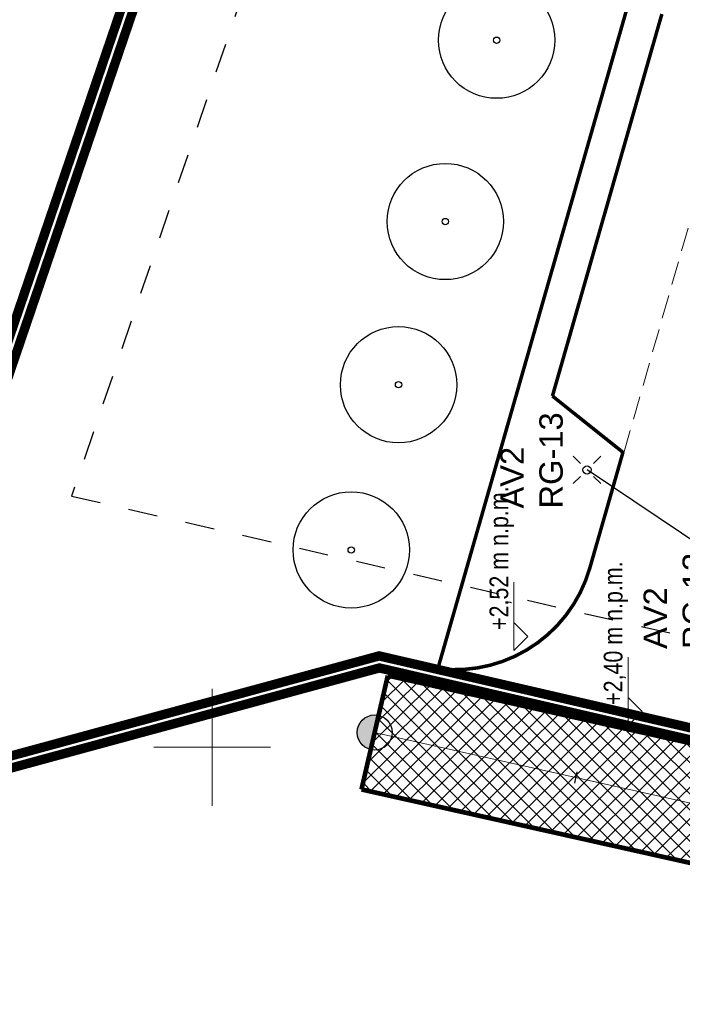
# Model space of a CAD drawing. Extents: x 5459245 to 5462690, y 5971016 to 5972523.
# Tile 5 of 136: x 5462392 to 5462420, y 5972089 to 5972131. Entities that reach past the tile are written whole.
import ezdxf

# ---------------------------------------------------------------- set-up
doc = ezdxf.new("R2010")
doc.units = 0
for name, pattern in [('8', [0.5, 0.25, -0.25]), ('HIDDEN', [0.375, 0.25, -0.125]), ('PTTU', [15, 10, -5])]:
    doc.linetypes.add(name, pattern=pattern)
doc.layers.get('0').update_dxf_attribs({"linetype": 'CONTINUOUS', "lineweight": 13})
doc.layers.add('! A3 - Wypełnienie zabruk', color=7, linetype='CONTINUOUS', lineweight=30, true_color=0xcca68a)
doc.layers.add('_EE', color=1, linetype='CONTINUOUS', lineweight=30, true_color=0xff0000)
for name, color, linetype, lineweight in [('! DB - Krawężnik betonowy 15x30 z oporem (H 12cm)', 7, 'CONTINUOUS', 50), ('! DB - Krawężnik kamienny 15x30 obniżony do 3cm', 5, 'HIDDEN', 30), ('# elektryka', 1, 'CONTINUOUS', 30), ('0Z_DRZEWA', 94, 'CONTINUOUS', 9), ('A_GRANICA OPRACOWANIA', 7, 'CONTINUOUS', 5), ('A_LINIE MDCP_NIEPRZEKRACZLNA LINIA ZABUDOWY', 1, 'CONTINUOUS', 0), ('A_LINIE PZT', 7, 'CONTINUOUS', 13), ('A_PROJEKTY TOWARZYSZĄCE', 7, 'CONTINUOUS', 20), ('A_RZĘDNE', 5, 'CONTINUOUS', 18), ('A_ZIELEŃ WYSOKA PROJEKTOWANA', 255, 'CONTINUOUS', 18), ('Warstwa 1', 253, 'CONTINUOUS', 0)]:
    doc.layers.add(name, color=color, linetype=linetype, lineweight=lineweight)
doc.layers.add('C-DROGI-SYTUACJA', color=7, linetype='CONTINUOUS')
doc.layers.add('C-DROGI-SYTUACJA-ETYKIETY', color=3, linetype='CONTINUOUS')
doc.styles.add('ARIAL', font='arial.ttf')
doc.styles.add('opisy okien', font='txt', dxfattribs={"height": 15})

# ---------------------------------------------------------------- blocks, each defined once
blk = doc.blocks.new('kilometraz')
at = {"linetype": 'ByBlock', "lineweight": -2}
blk.add_hatch(color=0, dxfattribs=at).paths.add_polyline_path([(0, -0.5, 0.4142135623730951), (0.5, 0, 0.4142135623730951), (0, 0.5)])
at = {"color": 0, "linetype": 'ByBlock', "lineweight": -2}
blk.add_line((0, 0.5), (0, -0.5), dxfattribs=at)
blk.add_circle((0, 0), 0.5, dxfattribs=at)
blk = doc.blocks.new('AeccTickLine')
at = {"color": 0, "linetype": 'ByBlock', "lineweight": -2}
blk.add_line((0, 1), (-3.673819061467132e-16, -1), dxfattribs=at)
blk = doc.blocks.new('A$C792F184C')
at = {"layer": '! A3 - Wypełnienie zabruk', "lineweight": 5, "transparency": 33554559}
h = blk.add_hatch(dxfattribs=at)
h.set_pattern_fill('NET', color=256, scale=0.15, angle=45, style=0)
h.set_pattern_definition([(45, (-5462461.02093212, -5972101.945373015), (-0.3367596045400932, 0.3367596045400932), []), (135, (-5462461.02093212, -5972101.945373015), (-0.3367596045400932, -0.3367596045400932), [])])
edge = h.paths.add_edge_path()
edge.add_line((-15.38092285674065, -7.403365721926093), (-53.50893031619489, 1.123285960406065))
edge.add_line((-53.50893031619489, 1.123285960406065), (-54.63516962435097, -3.748353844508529))
edge.add_line((-54.63516962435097, -3.748353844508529), (-16.43151579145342, -12.29174525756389))
edge.add_arc((-4.712715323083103, 39.43875374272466), 53.04125574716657, 257.2358993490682, 264.7809242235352)
edge.add_arc((-4.795757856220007, 38.90281896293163), 52.49999994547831, 264.8179726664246, 270.0262350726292)
edge.add_arc((-4.768971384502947, -19.59717484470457), 5.999999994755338, 2.0275801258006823, 90.02623508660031, ccw=False)
edge.add_line((1.227272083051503, -19.38489146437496), (0.159328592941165, -2.204464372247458))
edge.add_arc((-5.729579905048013, -2.679642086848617), 5.908048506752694, -92.4095424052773, 4.613218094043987, ccw=False)
edge.add_arc((-4.791310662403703, 38.96307541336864), 47.56034850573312, 257.1349004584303, 268.5702917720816, ccw=False)
at = {"layer": '! DB - Krawężnik betonowy 15x30 z oporem (H 12cm)', "lineweight": 50, "const_width": 0.2}
blk.add_lwpolyline([(-53.50893031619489, 1.123285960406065), (-15.16212830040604, -7.452206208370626)], dxfattribs=at)
blk.add_lwpolyline([(-47.78322376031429, -5.280653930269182), (-16.43151579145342, -12.29174525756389, 0.02304938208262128), (-11.68493381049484, -13.14360348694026, 0.02304938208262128)], format="xyb", dxfattribs=at)
at = {"layer": '! DB - Krawężnik kamienny 15x30 obniżony do 3cm', "lineweight": 50, "ltscale": 5, "const_width": 0.2}
blk.add_lwpolyline([(-54.63516962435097, -3.748353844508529), (-53.50893031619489, 1.123285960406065)], dxfattribs=at)
at = {"layer": '! DB - Krawężnik kamienny 15x30 obniżony do 3cm', "color": 57, "lineweight": 50, "ltscale": 5, "const_width": 0.2}
blk.add_lwpolyline([(-54.63516962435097, -3.748353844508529), (-47.78322376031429, -5.280653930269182)], dxfattribs=at)
at = {"layer": 'C-DROGI-SYTUACJA', "color": 0, "linetype": 'Continuous', "lineweight": 5, "flags": 128}
blk.add_lwpolyline([(3.701669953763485, -10.65863251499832), (-1.630247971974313, -10.99687584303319, -0.07095938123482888), (-15.70772675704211, -9.891944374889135), (-54.07204997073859, -1.312533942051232)], format="xyb", dxfattribs=at)
at = {"layer": 'C-DROGI-SYTUACJA-ETYKIETY', "color": 7, "linetype": 'Continuous', "lineweight": -3, "xscale": 1.5, "yscale": 1.5, "zscale": 1.5, "rotation": 167.3943557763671}
blk.add_blockref('kilometraz', (-54.07204997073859, -1.312533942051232, -10.36), dxfattribs=at)
at = {"layer": 'C-DROGI-SYTUACJA-ETYKIETY', "color": 7, "linetype": 'Continuous', "lineweight": 30, "xscale": 0.25, "yscale": 0.25, "zscale": 0.25, "rotation": 167.3943557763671}
blk.add_blockref('AeccTickLine', (-45.46202792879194, -3.23799246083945, -10.36), dxfattribs=at)
blk = doc.blocks.new('A$C77183700')
at = {"layer": '0Z_DRZEWA', "color": 86, "lineweight": 30, "true_color": 0x1a7000}
for radius in [2.486636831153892, 0.1349999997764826]:
    blk.add_circle((0, 0), radius, dxfattribs=at)
blk = doc.blocks.new('A$C61597CCE')
at = {"layer": '_EE'}
for p, q in [((-1.175408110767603, 1.175408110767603), (-0.5629748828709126, 0.5629748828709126)), ((0.5629748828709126, 0.5629748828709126), (1.175408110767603, 1.175408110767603)), ((-1.175408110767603, -1.17540811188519), (-0.5629748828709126, -0.5629748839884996)), ((0.5629748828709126, -0.5629748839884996), (1.175408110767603, -1.17540811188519))]:
    blk.add_line(p, q, dxfattribs=at)
blk.add_circle((0, 0), 0.35, dxfattribs=at)

msp = doc.modelspace()

# ---------------------------------------------------------------- linework, layer by layer
at = {"layer": '# elektryka'}
msp.add_line((5462421.687989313, 5972108.07521682), (5462416.032787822, 5972111.866887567, 10.06), dxfattribs=at)
at = {"color": 253, "linetype": 'Continuous', "lineweight": 13, "flags": 128}
for points in [[(5462400, 5972097.5), (5462400, 5972102.5)], [(5462400, 5972097.5), (5462400, 5972102.5)], [(5462397.5, 5972099.999999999), (5462402.5, 5972099.999999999)], [(5462397.5, 5972099.999999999), (5462402.5, 5972099.999999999)]]:
    msp.add_lwpolyline(points, dxfattribs=at)
at = {"layer": 'A_GRANICA OPRACOWANIA', "color": 236, "linetype": 'HIDDEN', "ltscale": 5, "true_color": 0x8a0045, "const_width": 0.4}
msp.add_lwpolyline([(5462385.18, 5972097.940000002), (5462407.14, 5972103.91), (5462448.06, 5972094.450000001), (5462450.209999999, 5972103.75), (5462455.339999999, 5972102.559999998), (5462452.319999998, 5972150.13), (5462452.009999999, 5972160.32), (5462452.510000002, 5972171.14), (5462453.89, 5972181.299999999), (5462456.12, 5972191.299999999), (5462459.040000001, 5972200.819999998), (5462462.689999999, 5972210.079999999), (5462471.299999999, 5972227.41), (5462464.99, 5972231.390000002), (5462432.19, 5972224.990000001), (5462427.169999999, 5972199.15), (5462410.43, 5972168), (5462406.62, 5972160.900000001)], close=True, dxfattribs=at)
at = {"layer": 'A_GRANICA OPRACOWANIA', "color": 30, "linetype": 'HIDDEN', "ltscale": 5, "true_color": 0xf49506, "const_width": 0.4}
msp.add_lwpolyline([(5462452.623481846, 5972156.597345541), (5462446.984758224, 5972156.524671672), (5462429.329549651, 5972169.527809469), (5462428.421791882, 5972167.789747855), (5462422.656810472, 5972146.803417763), (5462413.902778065, 5972145.447763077), (5462412.881502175, 5972140.833175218), (5462400.563013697, 5972144.664335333), (5462384.403468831, 5972097.210746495), (5462407.149859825, 5972103.394533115), (5462448.434530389, 5972093.850227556), (5462450.584446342, 5972103.149863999), (5462455.881567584, 5972101.921097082), (5462452.819517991, 5972150.153447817), (5462452.623481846, 5972156.597345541)], close=True, dxfattribs=at)
at = {"layer": 'A_LINIE MDCP_NIEPRZEKRACZLNA LINIA ZABUDOWY', "linetype": '8', "lineweight": 30, "ltscale": 5}
msp.add_lwpolyline([(5462393.986526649, 5972110.745553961), (5462445.418116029, 5972098.986781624), (5462450.457925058, 5972121.204147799), (5462448.604916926, 5972152.264910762), (5462448.42115993, 5972167.259424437), (5462449.998318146, 5972179.840954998), (5462452.155586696, 5972190.842155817), (5462455.382698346, 5972201.622879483), (5462459.502382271, 5972212.211874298), (5462463.441793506, 5972219.235776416), (5462467.411545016, 5972225.64254096), (5462467.285778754, 5972226.264598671), (5462435.479156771, 5972219.834005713), (5462431.237414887, 5972198.237966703), (5462411.039315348, 5972160.833834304)], close=True, dxfattribs=at)
at = {"layer": 'A_LINIE PZT', "const_width": 0.15}
for points in [[(5462419.004233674, 5972136.027193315), (5462409.651547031, 5972103.363190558)], [(5462419.231046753, 5972131.370105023), (5462414.551483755, 5972115.026859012)], [(5462414.551483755, 5972115.026859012), (5462417.599503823, 5972112.593841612)], [(5462407.14, 5972103.91), (5462407.14, 5972103.91), (5462385.18, 5972097.940000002)], [(5462407.14, 5972103.91), (5462409.080288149, 5972103.461438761)]]:
    msp.add_lwpolyline(points, dxfattribs=at)
msp.add_lwpolyline([(5462417.567856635, 5972112.619103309), (5462416.149916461, 5972107.666985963, -0.3966814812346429), (5462409.080288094, 5972103.461438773)], format="xyb", dxfattribs=at)
at = {"layer": 'A_RZĘDNE', "lineweight": 13}
msp.add_lwpolyline([(5462412.903119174, 5972107.061563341), (5462412.903119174, 5972104.142631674), (5462413.49846917, 5972104.737981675), (5462412.903119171, 5972105.333331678)], dxfattribs=at)
at = {"layer": 'A_RZĘDNE', "lineweight": 13, "elevation": 10.22}
msp.add_lwpolyline([(5462417.78722928, 5972103.855037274), (5462417.78722928, 5972100.936105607), (5462418.382579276, 5972101.531455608), (5462417.787229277, 5972102.126805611)], dxfattribs=at)
at = {"layer": 'Warstwa 1', "color": 7, "linetype": 'PTTU', "lineweight": 13, "ltscale": 0.1}
msp.add_lwpolyline([(5462417.599503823, 5972112.593841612), (5462423.104872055, 5972131.82118986)], dxfattribs=at)

# ---------------------------------------------------------------- block references
at = {"layer": '_EE', "xscale": 0.5, "yscale": 0.5, "zscale": 0.5}
msp.add_blockref('A$C61597CCE', (5462416.032787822, 5972111.866887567, 10.06), dxfattribs=at)
at = {"layer": 'A_PROJEKTY TOWARZYSZĄCE'}
msp.add_blockref('A$C792F184C', (5462461.02093212, 5972101.945373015), dxfattribs=at)
at = {"layer": 'A_ZIELEŃ WYSOKA PROJEKTOWANA'}
for p in [(5462412.166041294, 5972130.25231782), (5462409.970032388, 5972122.494844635), (5462407.970586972, 5972115.511836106), (5462405.946964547, 5972108.444390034)]:
    msp.add_blockref('A$C77183700', p, dxfattribs=at)

# ---------------------------------------------------------------- texts
at = {"layer": '# elektryka', "char_height": 1, "width": 18.36119393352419, "attachment_point": 4, "rotation": 90, "style": 'ARIAL'}
for insert in [(5462413.665310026, 5972110.214725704, 20.94), (5462419.789717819, 5972104.2064902, 10.8)]:
    msp.add_mtext('{\\C150;AV2\\PRG-13}', dxfattribs=dict(at, insert=insert))
at = {"layer": 'A_RZĘDNE', "lineweight": 13, "char_height": 0.8, "width": 24, "attachment_point": 7, "rotation": 89.99999998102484, "line_spacing_factor": 0.9, "style": 'opisy okien'}
for s, insert in [('\\pxt1;{\\fArial Narrow|b0|i0|c238|p34;+2,52 m n.p.m.}', (5462412.903119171, 5972105.020976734, -10.3)), ('\\pxt1;{\\fArial Narrow|b0|i0|c238|p34;+2,40 m n.p.m.}', (5462417.787229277, 5972101.814450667, -0.08000000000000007))]:
    msp.add_mtext(s, dxfattribs=dict(at, insert=insert))

doc.saveas('drawing.dxf')
